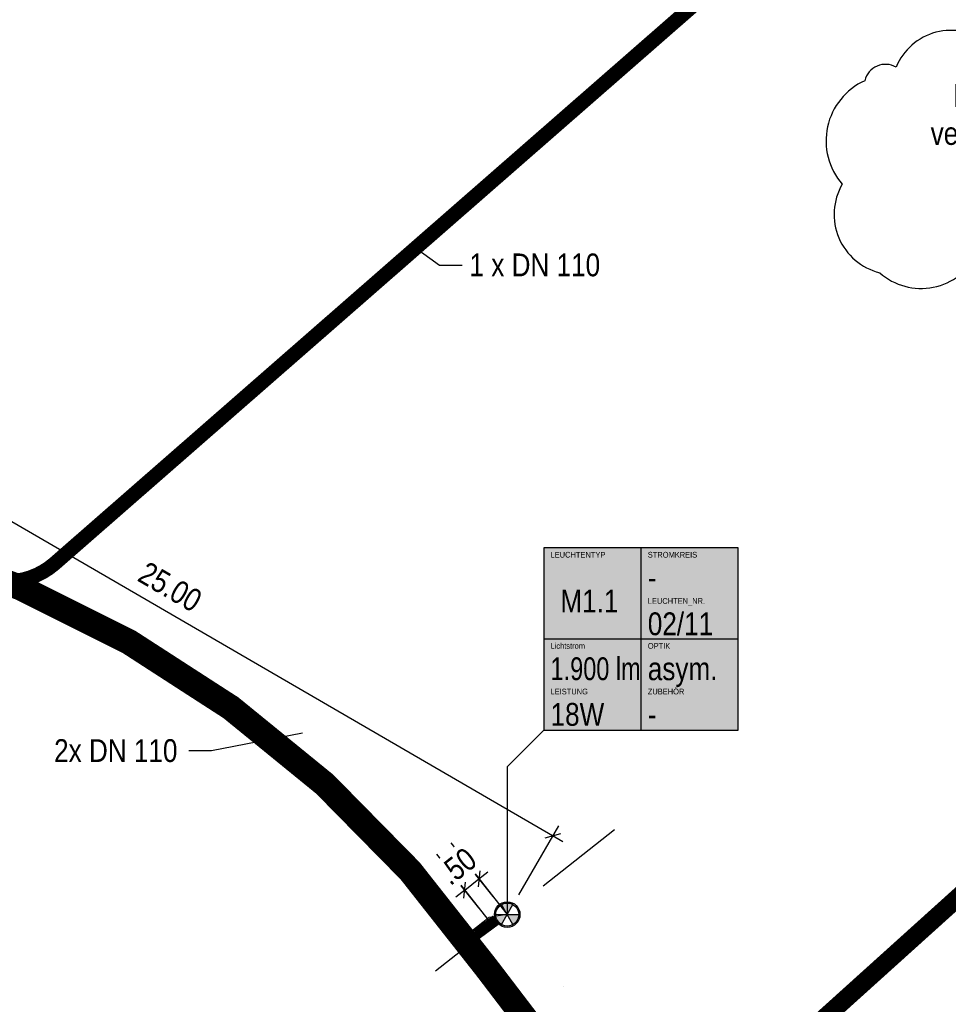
# Model space of a CAD drawing. Header units: metres. Extents: x 32339189 to 32339744, y 5702369 to 5702760.
# Tile 34 of 48: x 32339651 to 32339677, y 5702567 to 5702594. Entities that reach past the tile are written whole.
import ezdxf
from ezdxf import colors
from ezdxf.entities.mleader import LeaderData, LeaderLine
from ezdxf.enums import TextEntityAlignment as Align
from ezdxf.math import Vec2, Vec3

# ---------------------------------------------------------------- set-up
doc = ezdxf.new("R2010")
doc.units = ezdxf.units.M
doc.header["$MEASUREMENT"] = 0
doc.linetypes.add('19', pattern=[0.5, 0.25, -0.25])
for name, color, linetype in [('LRS-Kabel', 5, 'Continuous'), ('LRS_Bauabschnitte', 10, 'Continuous'), ('LRS_BEL_M1.1_Seidenweberleuchte', 10, 'Continuous'), ('LRS_BM', 7, 'Continuous'), ('LRS_Kodierungsfahne_M1.1', 41, 'Continuous'), ('LRS_Kodierungsfahnen', 7, 'Continuous'), ('LRS_rev_Be', 6, 'Continuous')]:
    doc.layers.add(name, color=color, linetype=linetype)
doc.layers.add('LRS-Trasse und Kabelzugschächte', color=252, linetype='Continuous', lineweight=25)
doc.styles.add('lrs-1_0250', font='ARIALN.TTF', dxfattribs={"height": 0.625})
doc.styles.add('lrs-txt', font='ARIALN.TTF', dxfattribs={"height": 1})
doc.dimstyles.new('lrs_1_0250', dxfattribs={"dimtxt": 0.625, "dimasz": 0.3125, "dimexe": 0.3125, "dimexo": 0.625, "dimgap": 0.3125, "dimtad": 1, "dimzin": 5, "dimdsep": 46, "dimtxsty": 'lrs-1_0250', "dimblk1": 'OBLIQUE', "dimblk2": 'OBLIQUE', "dimsah": 1, "dimcen": -0.3125, "dimdle": 0.3125, "dimclrd": 256, "dimclre": 256, "dimclrt": 256, "dimadec": 0, "dimazin": 0, "dimtfac": 1, "dimtix": 1, "dimtmove": 2, "dimatfit": 3, "dimldrblk": 'OBLIQUE', "dimfxl": 1, "dimtolj": 1, "dimtzin": 5, "dimlwd": -1, "dimlwe": -1, "dimarcsym": 0})

# ---------------------------------------------------------------- blocks, each defined once
blk = doc.blocks.new('_None')
blk = doc.blocks.new('_OBLIQUE')
at = {"color": 0, "linetype": 'ByBlock'}
blk.add_line((-0.5, -0.5), (0.5, 0.5), dxfattribs=at)
blk = doc.blocks.new('*D67')
at = {"layer": 'DEFPOINTS', "color": 0}
for p in [(32339664.739, 5702569.362), (32339664.347, 5702569.053)]:
    blk.add_point(p, dxfattribs=at)
at = {"layer": 'LRS_BM'}
for p, q in [((32339664.352, 5702569.853), (32339663.772, 5702570.589)), ((32339663.965, 5702570.344), (32339664.211, 5702570.537)), ((32339663.96, 5702569.544), (32339663.379, 5702570.28)), ((32339663.573, 5702570.034), (32339663.965, 5702570.344)), ((32339663.573, 5702570.034), (32339663.327, 5702569.841))]:
    blk.add_line(p, q, dxfattribs=at)
at = {"layer": 'LRS_BM', "xscale": 0.3125, "yscale": 0.3125, "zscale": 0.3125}
for p, rotation in [((32339663.965, 5702570.344), 218.2586240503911), ((32339663.573, 5702570.034), 38.25862405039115)]:
    blk.add_blockref('_OBLIQUE', p, dxfattribs=dict(at, rotation=rotation))
at = {"layer": 'LRS_BM', "insert": (32339663.378, 5702570.685), "char_height": 0.625, "attachment_point": 5, "rotation": 38.2586, "style": 'lrs-1_0250', "bg_fill": 3, "box_fill_scale": 1.25, "bg_fill_color": 257, "bg_fill_transparency": 0}
blk.add_mtext('\\A1;.50', dxfattribs=at)
at = {"layer": 'DEFPOINTS', "color": 0}
blk.add_point((32339663.965, 5702570.344), dxfattribs=at)
blk = doc.blocks.new('*D68')
at = {"layer": 'DEFPOINTS', "color": 0}
for p in [(32339643.114, 5702581.906), (32339665.994, 5702571.526), (32339664.739, 5702569.362)]:
    blk.add_point(p, dxfattribs=at)
at = {"layer": 'LRS_BM'}
for p, q in [((32339643.427, 5702582.447), (32339644.525, 5702584.339)), ((32339644.098, 5702584.226), (32339666.264, 5702571.369)), ((32339665.053, 5702569.903), (32339666.151, 5702571.796))]:
    blk.add_line(p, q, dxfattribs=at)
at = {"layer": 'LRS_BM', "xscale": 0.3125, "yscale": 0.3125, "zscale": 0.3125}
for p, rotation in [((32339644.368, 5702584.069), 149.8847156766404), ((32339665.994, 5702571.526), 329.8847156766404)]:
    blk.add_blockref('_OBLIQUE', p, dxfattribs=dict(at, rotation=rotation))
at = {"layer": 'LRS_BM', "insert": (32339655.498, 5702578.344), "char_height": 0.625, "attachment_point": 5, "rotation": 329.8847, "style": 'lrs-1_0250', "bg_fill": 3, "box_fill_scale": 1.25, "bg_fill_color": 257, "bg_fill_transparency": 0}
blk.add_mtext('\\A1;25.00', dxfattribs=at)
blk = doc.blocks.new('LRS_LF_1_250')
blk.add_hatch(color=256).paths.add_polyline_path([(0, 0), (5.333, 0), (5.333, 5), (0, 5)])
at = {"color": 7}
for p, q in [((2.667, 5), (2.667, 0)), ((5.333, 2.5), (0, 2.5))]:
    blk.add_line(p, q, dxfattribs=at)
blk.add_lwpolyline([(0, 0), (5.333, 0), (5.333, 5), (0, 5)], close=True, dxfattribs=at)
at = {"color": 7, "style": 'lrs-txt'}
for tag, height, p in [('LEUCHTENTYP', 0.156, (0.187, 4.812)), ('STROMKREIS', 0.156, (2.854, 4.812)), ('F1', 0.625, (2.854, 4.188)), ('LEUCHTEN_NR.', 0.156, (2.854, 3.546)), ('00/00', 0.625, (2.854, 2.919)), ('LAMPEN', 0.156, (0.187, 2.312)), ('OPTIK', 0.156, (2.854, 2.312)), ('-', 0.625, (0.187, 1.688)), ('-', 0.625, (2.854, 1.688)), ('LEISTUNG', 0.156, (0.187, 1.062)), ('ZUBEHÖR', 0.156, (2.854, 1.062)), ('-W', 0.625, (0.187, 0.438)), ('-', 0.625, (2.854, 0.438))]:
    blk.add_attdef(tag, text='', height=height, dxfattribs=at).set_placement(p, align=Align.MIDDLE_LEFT)
blk.add_attdef('TYP', text='', height=0.625, dxfattribs=at).set_placement((1.253, 3.543), align=Align.MIDDLE_CENTER)
blk = doc.blocks.new('LRS_Leuchte_01_1_250')
h = blk.add_hatch(color=256)
h.paths.add_polyline_path([(-0.5, 0, 1), (0.5, 0, 1)])
h.paths.add_polyline_path([(0.45, 0, -1), (-0.45, 0, -1)], flags=16)
h.paths.add_polyline_path([(0, 0), (0.225, 0.39, 0.267949), (-0.225, 0.39)], flags=16)
h.paths.add_polyline_path([(0, 0), (-0.45, 0, 0.267949), (-0.225, -0.39)], flags=0)
h.paths.add_polyline_path([(0.225, -0.39, 0.267949), (0.45, 0), (0, 0)], flags=16)
for p, q in [((-0.225, -0.39), (0.225, 0.39)), ((0.225, -0.39), (-0.225, 0.39)), ((-0.45, 0), (0.45, 0))]:
    blk.add_line(p, q)
for radius in [0.5, 0.45]:
    blk.add_circle((0, 0), radius)

msp = doc.modelspace()

# ---------------------------------------------------------------- linework, layer by layer
at = {"layer": 'LRS-Kabel', "color": 4}
msp.add_lwpolyline([(32339675.004, 5702598.859), (32339652.299, 5702579.022, -0.274635), (32339650.34, 5702578.661)], format="xyb", dxfattribs=at)
at = {"layer": 'LRS-Trasse und Kabelzugschächte', "const_width": 0.4}
msp.add_lwpolyline([(32339675.037, 5702598.821), (32339652.332, 5702578.984, -0.274635), (32339650.323, 5702578.614), (32339648.24, 5702579.384)], format="xyb", dxfattribs=at)
at = {"layer": 'LRS-Trasse und Kabelzugschächte', "const_width": 0.7}
msp.add_lwpolyline([(32339666.992, 5702564.204), (32339664.986, 5702566.834), (32339664.484, 5702567.492), (32339664.233, 5702567.821), (32339664.17, 5702567.903), (32339664.16, 5702567.917), (32339664.147, 5702567.933), (32339664.115, 5702567.974), (32339663.987, 5702568.136), (32339662.963, 5702569.435), (32339662.451, 5702570.084), (32339662.195, 5702570.409), (32339662.076, 5702570.56), (32339661.986, 5702570.651), (32339660.825, 5702571.83), (32339660.245, 5702572.419), (32339659.955, 5702572.714), (32339659.809, 5702572.862), (32339659.809, 5702572.862), (32339659.742, 5702572.931), (32339658.447, 5702573.986), (32339657.162, 5702575.032), (32339657.069, 5702575.092), (32339656.895, 5702575.204), (32339656.548, 5702575.428), (32339655.853, 5702575.877), (32339654.464, 5702576.775), (32339654.368, 5702576.837), (32339654.184, 5702576.929), (32339653.814, 5702577.114), (32339653.074, 5702577.484), (32339651.595, 5702578.224), (32339651.393, 5702578.325), (32339651.304, 5702578.358), (32339650.916, 5702578.501)], dxfattribs=at)
at = {"layer": 'LRS_Bauabschnitte', "color": 242, "linetype": '19', "ltscale": 20, "true_color": 0xcd2027, "const_width": 0.5}
msp.add_lwpolyline([(32339536.658, 5702614.05, -0.085654), (32339550.633, 5702606.583), (32339575.288, 5702621.06), (32339643.757, 5702664.928), (32339699.06, 5702700.333), (32339699.432, 5702711.639), (32339701.875, 5702711.601), (32339704.106, 5702758.471), (32339705.885, 5702760.122), (32339710.301, 5702755.207), (32339743.878, 5702716.283), (32339644.414, 5702652.272), (32339643.454, 5702623.445), (32339719.01, 5702620.012), (32339720.829, 5702617.931, -0.226268), (32339723.35, 5702611.538), (32339563.719, 5702467.599, -0.427839), (32339556.762, 5702468.024), (32339538.282, 5702489.209, -0.176825)], format="xyb", dxfattribs=at)
at = {"layer": 'LRS_BM', "linetype": '19', "ltscale": 10}
for p, q in [((32339667.684, 5702571.684), (32339662.776, 5702567.814)), ((32339663.191, 5702571.326), (32339666.287, 5702567.399)), ((32339662.799, 5702571.016), (32339665.895, 5702567.09))]:
    msp.add_line(p, q, dxfattribs=at)

# ---------------------------------------------------------------- block references
at = {"layer": 'LRS_Kodierungsfahne_M1.1'}
ref = msp.add_blockref('LRS_LF_1_250', (32339665.739, 5702574.412), dxfattribs=at)
ref.add_attrib('00/00', '02/11', dxfattribs={"layer": 'LRS_Kodierungsfahnen', "height": 0.625, "style": 'lrs-txt'}).set_placement((32339668.593, 5702577.332), align=Align.MIDDLE_LEFT)
ref.add_attrib('LEUCHTEN_NR.', 'LEUCHTEN_NR.', dxfattribs={"layer": 'LRS_Kodierungsfahnen', "height": 0.15625, "style": 'lrs-txt'}).set_placement((32339668.593, 5702577.958), align=Align.MIDDLE_LEFT)
ref.add_attrib('-', '-', dxfattribs={"layer": 'LRS_Kodierungsfahnen', "height": 0.625, "style": 'lrs-txt'}).set_placement((32339668.593, 5702574.85), align=Align.MIDDLE_LEFT)
ref.add_attrib('ZUBEHÖR', 'ZUBEHÖR', dxfattribs={"layer": 'LRS_Kodierungsfahnen', "height": 0.1562, "style": 'lrs-txt'}).set_placement((32339668.593, 5702575.475), align=Align.MIDDLE_LEFT)
ref.add_attrib('-W', '18W', dxfattribs={"layer": 'LRS_Kodierungsfahnen', "height": 0.625, "style": 'lrs-txt'}).set_placement((32339665.927, 5702574.85), align=Align.MIDDLE_LEFT)
ref.add_attrib('LEISTUNG', 'LEISTUNG', dxfattribs={"layer": 'LRS_Kodierungsfahnen', "height": 0.1562, "style": 'lrs-txt'}).set_placement((32339665.927, 5702575.475), align=Align.MIDDLE_LEFT)
ref.add_attrib('-', '1.900 lm', dxfattribs={"layer": 'LRS_Kodierungsfahnen', "height": 0.625, "style": 'lrs-txt', "width": 0.9}).set_placement((32339665.927, 5702576.1), align=Align.MIDDLE_LEFT)
ref.add_attrib('LAMPEN', 'Lichtstrom', dxfattribs={"layer": 'LRS_Kodierungsfahnen', "height": 0.1562, "style": 'lrs-txt'}).set_placement((32339665.927, 5702576.725), align=Align.MIDDLE_LEFT)
ref.add_attrib('-', 'asym. ', dxfattribs={"layer": 'LRS_Kodierungsfahnen', "height": 0.625, "style": 'lrs-txt'}).set_placement((32339668.593, 5702576.1), align=Align.MIDDLE_LEFT)
ref.add_attrib('OPTIK', 'OPTIK', dxfattribs={"layer": 'LRS_Kodierungsfahnen', "height": 0.1562, "style": 'lrs-txt'}).set_placement((32339668.593, 5702576.725), align=Align.MIDDLE_LEFT)
ref.add_attrib('F1', '-', dxfattribs={"layer": 'LRS_Kodierungsfahnen', "height": 0.625, "style": 'lrs-txt'}).set_placement((32339668.593, 5702578.6), align=Align.MIDDLE_LEFT)
ref.add_attrib('STROMKREIS', 'STROMKREIS', dxfattribs={"layer": 'LRS_Kodierungsfahnen', "height": 0.1562, "style": 'lrs-txt'}).set_placement((32339668.593, 5702579.225), align=Align.MIDDLE_LEFT)
ref.add_attrib('TYP', 'M1.1', dxfattribs={"layer": 'LRS_Kodierungsfahnen', "height": 0.625, "style": 'lrs-txt'}).set_placement((32339666.992, 5702577.955), align=Align.MIDDLE_CENTER)
ref.add_attrib('LEUCHTENTYP', 'LEUCHTENTYP', dxfattribs={"layer": 'LRS_Kodierungsfahnen', "height": 0.15625, "style": 'lrs-txt'}).set_placement((32339665.927, 5702579.225), align=Align.MIDDLE_LEFT)

# ---------------------------------------------------------------- next in the draw order: texts
at = {"layer": 'LRS_rev_Be', "insert": (32339677.9, 5702590.45), "char_height": 0.625, "width": 3, "attachment_point": 8, "style": 'lrs-1_0250', "bg_fill": 3, "box_fill_scale": 1.5, "bg_fill_color": 256, "bg_fill_transparency": 0}
msp.add_mtext('Baum versetzen', dxfattribs=at)

# ---------------------------------------------------------------- next in the draw order: dimensions: what is measured, and where the dimension line sits
at = {"layer": 'LRS_BM'}
dim = msp.add_aligned_dim(p1=(32339664.347, 5702569.053), p2=(32339664.739, 5702569.362), distance=1.25, dimstyle='lrs_1_0250', override={"dimtfill": 1}, dxfattribs=at)
dim.commit()
dim.dimension.update_dxf_attribs({"geometry": '*D67', "text_midpoint": (32339663.378, 5702570.685)})

# ---------------------------------------------------------------- next in the draw order: linework, layer by layer
at = {"layer": 'LRS-Kabel', "color": 4, "linetype": 'Continuous', "lineweight": 15}
msp.add_lwpolyline([(32339664.739, 5702569.362), (32339664.244, 5702569.291), (32339663.721, 5702568.878), (32339663.159, 5702569.59), (32339662.647, 5702570.239), (32339662.391, 5702570.564), (32339662.263, 5702570.726), (32339660.133, 5702572.89), (32339659.988, 5702573.037), (32339659.988, 5702573.037), (32339659.91, 5702573.116), (32339658.605, 5702574.179), (32339657.309, 5702575.234), (32339657.205, 5702575.302), (32339657.031, 5702575.414), (32339656.684, 5702575.638), (32339655.989, 5702576.087), (32339654.599, 5702576.985), (32339654.492, 5702577.054), (32339654.296, 5702577.153), (32339653.926, 5702577.338), (32339653.186, 5702577.708), (32339651.707, 5702578.448), (32339651.492, 5702578.555), (32339651.391, 5702578.592), (32339651.003, 5702578.736)], dxfattribs=at)
at = {"layer": 'LRS_Kodierungsfahne_M1.1', "color": 7}
msp.add_lwpolyline([(32339665.739, 5702574.412), (32339664.739, 5702573.412), (32339664.739, 5702569.362)], dxfattribs=at)
at = {"layer": 'LRS_rev_Be'}
msp.add_lwpolyline([(32339677.911, 5702593.247, 0.5), (32339675.403, 5702592.589, 0.5), (32339674.539, 5702592.219, 0.5), (32339673.922, 5702589.382, 0.5), (32339674.95, 5702586.956, 0.5), (32339677.623, 5702587.49, 0.5), (32339680.131, 5702588.518, 0.5), (32339681.735, 5702590.492, 0.5)], format="xyb", close=True, dxfattribs=at)

# ---------------------------------------------------------------- next in the draw order: block references
at = {"layer": 'LRS_BEL_M1.1_Seidenweberleuchte', "xscale": 0.7000000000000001, "yscale": 0.7000000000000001, "zscale": 0.7000000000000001}
msp.add_blockref('LRS_Leuchte_01_1_250', (32339664.739, 5702569.362), dxfattribs=at)

# ---------------------------------------------------------------- next in the draw order: dimensions: what is measured, and where the dimension line sits
at = {"layer": 'LRS_BM'}
dim = msp.add_aligned_dim(p1=(32339643.114, 5702581.906), p2=(32339664.739, 5702569.362), distance=2.501, dimstyle='lrs_1_0250', override={"dimtfill": 1}, dxfattribs=at)
dim.commit()
dim.dimension.update_dxf_attribs({"geometry": '*D68', "text_midpoint": (32339655.498, 5702578.344)})

# ---------------------------------------------------------------- next in the draw order: linework, layer by layer
at = {"layer": 'LRS-Kabel', "color": 6}
msp.add_lwpolyline([(32339664.966, 5702566.619), (32339664.464, 5702567.277), (32339664.213, 5702567.606), (32339664.151, 5702567.688), (32339664.14, 5702567.701), (32339664.128, 5702567.718), (32339664.096, 5702567.758), (32339663.968, 5702567.92), (32339662.943, 5702569.219), (32339662.431, 5702569.869), (32339662.175, 5702570.194), (32339662.057, 5702570.344), (32339661.968, 5702570.434), (32339660.808, 5702571.612), (32339660.227, 5702572.202), (32339659.937, 5702572.497), (32339659.79, 5702572.646), (32339659.79, 5702572.646), (32339659.725, 5702572.712), (32339658.431, 5702573.766), (32339657.147, 5702574.811), (32339657.055, 5702574.871), (32339656.882, 5702574.983), (32339656.534, 5702575.207), (32339655.84, 5702575.656), (32339654.45, 5702576.554), (32339654.356, 5702576.615), (32339654.172, 5702576.707), (32339653.803, 5702576.892), (32339653.063, 5702577.262), (32339651.583, 5702578.002), (32339651.383, 5702578.102), (32339651.296, 5702578.134)], dxfattribs=at)
at = {"layer": 'LRS-Trasse und Kabelzugschächte', "const_width": 0.3}
msp.add_lwpolyline([(32339663.893, 5702568.817), (32339664.435, 5702569.216)], dxfattribs=at)

# ---------------------------------------------------------------- next in the draw order: leaders
at = {"layer": 'LRS-Trasse und Kabelzugschächte', "color": 7}
ml = msp.add_multileader_mtext('Standard', dxfattribs=at)
ml.set_content('1 x DN 110', color=7, style='lrs-1_0250')
ml.set_leader_properties(color=256, linetype='ByLayer', lineweight=30)
ml.set_arrow_properties(name='NONE')
ml.build(insert=Vec2(0, 0))
ml.multileader.update_dxf_attribs({"dogleg_length": 0.625, "arrow_head_size": 0.625})
ctx = ml.context
ctx.base_point, ctx.char_height, ctx.arrow_head_size, ctx.landing_gap_size, ctx.plane_origin = Vec3(32339663.504, 5702587.164), 0.625, 0.625, 0.312, Vec3(32339665.201, 5702589.979)
ctx.text_align_type = 2
notes = []
notes.append((ctx, [(0, (1, 1, 0), (32339662.879, 5702587.164), (1, 0), 0.625, [(0, [(32339662.191, 5702587.664)], 256, [])])]))
ctx.mtext.insert, ctx.mtext.alignment = Vec3(32339667.286, 5702587.482), 3
ctx.mtext.has_bg_fill, ctx.mtext.bg_color, ctx.mtext.bg_scale_factor, ctx.mtext.bg_transparency, ctx.mtext.use_window_bg_color = 1, -1027028792, 1.5, 0, 1
for ctx, leaders in notes:
    for number, flags, end, landing, length, lines in leaders:
        leader = LeaderData()
        leader.index, (leader.has_last_leader_line, leader.has_dogleg_vector, leader.attachment_direction) = number, flags
        leader.last_leader_point, leader.dogleg_vector, leader.dogleg_length = Vec3(end), Vec3(landing), length
        for number, points, colour, breaks in lines:
            line = LeaderLine()
            line.index, line.vertices, line.color, line.breaks = number, Vec3.list(points), colors.encode_raw_color(colour), breaks
            leader.lines.append(line)
        ctx.leaders.append(leader)

# ---------------------------------------------------------------- next in the draw order: linework, layer by layer
at = {"layer": 'LRS-Kabel', "color": 6}
msp.add_lwpolyline([(32339675.07, 5702598.783), (32339652.365, 5702578.946, -0.274635), (32339650.305, 5702578.567)], format="xyb", dxfattribs=at)

# ---------------------------------------------------------------- next in the draw order: leaders
at = {"layer": 'LRS-Trasse und Kabelzugschächte', "color": 7}
ml = msp.add_multileader_mtext('Standard', dxfattribs=at)
ml.set_content('2x DN 110', color=7, style='lrs-1_0250')
ml.set_leader_properties(color=256, linetype='ByLayer', lineweight=30)
ml.set_arrow_properties(name='NONE')
ml.build(insert=Vec2(0, 0))
ml.multileader.update_dxf_attribs({"dogleg_length": 0.625, "arrow_head_size": 0.625})
ctx = ml.context
ctx.base_point, ctx.char_height, ctx.arrow_head_size, ctx.landing_gap_size, ctx.plane_origin = Vec3(32339652.059, 5702573.851), 0.625, 0.625, 0.312, Vec3(32339657.249, 5702575.021)
ctx.text_align_type = 2
notes = []
notes.append((ctx, [(0, (1, 1, 0), (32339656.636, 5702573.851), (-1, 0), 0.625, [(0, [(32339659.125, 5702574.33)], 256, [])])]))
ctx.mtext.insert, ctx.mtext.alignment = Vec3(32339655.699, 5702574.169), 3
ctx.mtext.has_bg_fill, ctx.mtext.bg_color, ctx.mtext.bg_scale_factor, ctx.mtext.bg_transparency, ctx.mtext.use_window_bg_color = 1, -1027028792, 1.5, 0, 1
for ctx, leaders in notes:
    for number, flags, end, landing, length, lines in leaders:
        leader = LeaderData()
        leader.index, (leader.has_last_leader_line, leader.has_dogleg_vector, leader.attachment_direction) = number, flags
        leader.last_leader_point, leader.dogleg_vector, leader.dogleg_length = Vec3(end), Vec3(landing), length
        for number, points, colour, breaks in lines:
            line = LeaderLine()
            line.index, line.vertices, line.color, line.breaks = number, Vec3.list(points), colors.encode_raw_color(colour), breaks
            leader.lines.append(line)
        ctx.leaders.append(leader)

doc.saveas('drawing.dxf')
